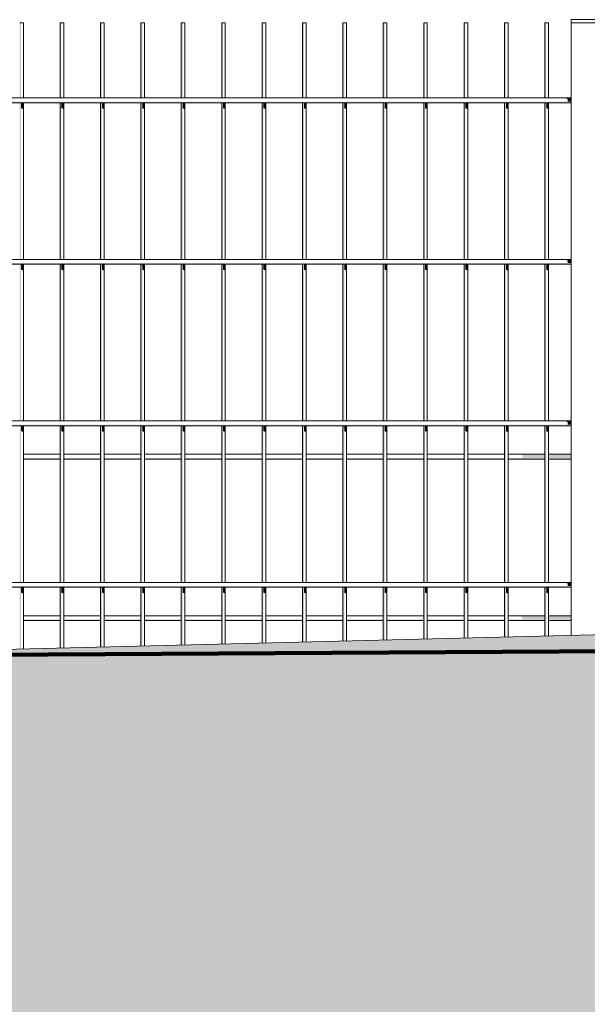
# Model space of a CAD drawing. Header units: metres. Extents: x -4 to 112, y -27 to 26.
# Tile 6 of 256: x 5.62 to 6.323, y -0.643 to 0.576. Entities that reach past the tile are written whole.
import ezdxf

# ---------------------------------------------------------------- set-up
doc = ezdxf.new("R2010")
doc.units = ezdxf.units.M
doc.header["$MEASUREMENT"] = 0
for name, color, linetype in [('40 Absturzsicherung', 7, 'Continuous'), ('60 Auffüllung gesamt', 7, 'Continuous'), ('60 Gelände 2D Übersicht', 7, 'Continuous')]:
    doc.layers.add(name, color=color, linetype=linetype)

msp = doc.modelspace()

# ---------------------------------------------------------------- hatches: boundary and pattern name
at = {"layer": '40 Absturzsicherung', "linetype": 'Continuous', "lineweight": 0, "true_color": 0x000000}
for points in [[(5.6219, 0.5725), (5.6202, 0.5725), (5.6202, 0.4795), (5.6219, 0.4795)], [(5.6719, 0.5725), (5.6702, 0.5725), (5.6702, 0.4795), (5.6719, 0.4795)], [(5.7219, 0.5725), (5.7202, 0.5725), (5.7202, 0.4795), (5.7219, 0.4795)], [(5.7702, 0.4795), (5.7719, 0.4795), (5.7719, 0.5725), (5.7702, 0.5725)], [(5.8219, 0.5725), (5.8202, 0.5725), (5.8202, 0.4795), (5.8219, 0.4795)], [(5.8719, 0.5725), (5.8702, 0.5725), (5.8702, 0.4795), (5.8719, 0.4795)], [(5.9202, 0.4795), (5.9219, 0.4795), (5.9219, 0.5725), (5.9202, 0.5725)], [(5.9702, 0.4795), (5.9719, 0.4795), (5.9719, 0.5725), (5.9702, 0.5725)], [(6.0202, 0.5725), (6.0202, 0.4795), (6.0219, 0.4795), (6.0219, 0.5725)], [(6.0702, 0.4795), (6.0719, 0.4795), (6.0719, 0.5725), (6.0702, 0.5725)], [(6.1202, 0.4795), (6.1219, 0.4795), (6.1219, 0.5725), (6.1202, 0.5725)], [(6.1719, 0.5725), (6.1702, 0.5725), (6.1702, 0.4795), (6.1719, 0.4795)], [(6.2202, 0.4795), (6.2219, 0.4795), (6.2219, 0.5725), (6.2202, 0.5725)], [(6.2702, 0.4795), (6.2719, 0.4795), (6.2719, 0.5725), (6.2702, 0.5725)], [(6.2983, 0.478), (6.3027, 0.478), (6.3027, 0.4795), (6.2957, 0.4795)], [(6.3027, 0.478), (6.2983, 0.478), (6.2983, 0.475), (6.3027, 0.475)], [(4.8181, 0.475), (4.8181, 0.4735), (6.3027, 0.4735), (6.3027, 0.475)], [(5.6202, 0.2795), (5.6219, 0.2795), (5.6219, 0.4735), (5.6202, 0.4735)], [(5.6247, 0.4735), (5.6219, 0.4735), (5.6219, 0.4669), (5.6247, 0.4656)], [(5.6702, 0.2795), (5.6719, 0.2795), (5.6719, 0.4735), (5.6702, 0.4735)], [(5.6719, 0.4735), (5.6719, 0.4669), (5.6747, 0.4656), (5.6747, 0.4735)], [(5.7202, 0.2795), (5.7219, 0.2795), (5.7219, 0.4735), (5.7202, 0.4735)], [(5.7247, 0.4735), (5.7219, 0.4735), (5.7219, 0.4669), (5.7247, 0.4656)], [(5.7719, 0.4735), (5.7702, 0.4735), (5.7702, 0.2795), (5.7719, 0.2795)], [(5.7719, 0.4735), (5.7719, 0.4669), (5.7747, 0.4656), (5.7747, 0.4735)], [(5.8202, 0.4735), (5.8202, 0.2795), (5.8219, 0.2795), (5.8219, 0.4735)], [(5.8219, 0.4735), (5.8219, 0.4669), (5.8247, 0.4656), (5.8247, 0.4735)], [(5.8702, 0.4735), (5.8702, 0.2795), (5.8719, 0.2795), (5.8719, 0.4735)], [(5.8719, 0.4735), (5.8719, 0.4669), (5.8747, 0.4656), (5.8747, 0.4735)], [(5.9202, 0.2795), (5.9219, 0.2795), (5.9219, 0.4735), (5.9202, 0.4735)], [(5.9219, 0.4669), (5.9247, 0.4656), (5.9247, 0.4735), (5.9219, 0.4735)], [(5.9702, 0.4735), (5.9702, 0.2795), (5.9719, 0.2795), (5.9719, 0.4735)], [(5.9747, 0.4735), (5.9719, 0.4735), (5.9719, 0.4669), (5.9747, 0.4656)], [(6.0219, 0.4735), (6.0202, 0.4735), (6.0202, 0.2795), (6.0219, 0.2795)], [(6.0247, 0.4735), (6.0219, 0.4735), (6.0219, 0.4669), (6.0247, 0.4656)], [(6.0719, 0.4735), (6.0702, 0.4735), (6.0702, 0.2795), (6.0719, 0.2795)], [(6.0719, 0.4735), (6.0719, 0.4669), (6.0747, 0.4656), (6.0747, 0.4735)], [(6.1202, 0.4735), (6.1202, 0.2795), (6.1219, 0.2795), (6.1219, 0.4735)], [(6.1219, 0.4735), (6.1219, 0.4669), (6.1247, 0.4656), (6.1247, 0.4735)], [(6.1702, 0.4735), (6.1702, 0.2795), (6.1719, 0.2795), (6.1719, 0.4735)], [(6.1719, 0.4735), (6.1719, 0.4669), (6.1747, 0.4656), (6.1747, 0.4735)], [(6.2219, 0.4735), (6.2202, 0.4735), (6.2202, 0.2795), (6.2219, 0.2795)], [(6.2219, 0.4735), (6.2219, 0.4669), (6.2247, 0.4656), (6.2247, 0.4735)], [(6.2702, 0.2795), (6.2719, 0.2795), (6.2719, 0.4735), (6.2702, 0.4735)], [(6.2719, 0.4735), (6.2719, 0.4669), (6.2747, 0.4656), (6.2747, 0.4735)], [(4.8181, 0.275), (4.8181, 0.2735), (6.3027, 0.2735), (6.3027, 0.275)], [(5.6219, 0.2735), (5.6202, 0.2735), (5.6202, 0.0795), (5.6219, 0.0795)], [(5.6247, 0.2735), (5.6219, 0.2735), (5.6219, 0.2669), (5.6247, 0.2656)], [(5.6702, 0.2735), (5.6702, 0.0795), (5.6719, 0.0795), (5.6719, 0.2735)], [(5.6719, 0.2669), (5.6747, 0.2656), (5.6747, 0.2735), (5.6719, 0.2735)], [(5.7202, 0.0795), (5.7219, 0.0795), (5.7219, 0.2735), (5.7202, 0.2735)], [(5.7247, 0.2735), (5.7219, 0.2735), (5.7219, 0.2669), (5.7247, 0.2656)], [(5.7702, 0.0795), (5.7719, 0.0795), (5.7719, 0.2735), (5.7702, 0.2735)], [(5.7719, 0.2735), (5.7719, 0.2669), (5.7747, 0.2656), (5.7747, 0.2735)], [(5.8219, 0.2735), (5.8202, 0.2735), (5.8202, 0.0795), (5.8219, 0.0795)], [(5.8219, 0.2735), (5.8219, 0.2669), (5.8247, 0.2656), (5.8247, 0.2735)], [(5.8702, 0.0795), (5.8719, 0.0795), (5.8719, 0.2735), (5.8702, 0.2735)], [(5.8719, 0.2669), (5.8747, 0.2656), (5.8747, 0.2735), (5.8719, 0.2735)], [(5.9202, 0.0795), (5.9219, 0.0795), (5.9219, 0.2735), (5.9202, 0.2735)], [(5.9219, 0.2669), (5.9247, 0.2656), (5.9247, 0.2735), (5.9219, 0.2735)], [(5.9719, 0.2735), (5.9702, 0.2735), (5.9702, 0.0795), (5.9719, 0.0795)], [(5.9747, 0.2735), (5.9719, 0.2735), (5.9719, 0.2669), (5.9747, 0.2656)], [(6.0202, 0.0795), (6.0219, 0.0795), (6.0219, 0.2735), (6.0202, 0.2735)], [(6.0247, 0.2735), (6.0219, 0.2735), (6.0219, 0.2669), (6.0247, 0.2656)], [(6.0702, 0.0795), (6.0719, 0.0795), (6.0719, 0.2735), (6.0702, 0.2735)], [(6.0719, 0.2735), (6.0719, 0.2669), (6.0747, 0.2656), (6.0747, 0.2735)], [(6.1202, 0.0795), (6.1219, 0.0795), (6.1219, 0.2735), (6.1202, 0.2735)], [(6.1219, 0.2735), (6.1219, 0.2669), (6.1247, 0.2656), (6.1247, 0.2735)], [(6.1702, 0.0795), (6.1719, 0.0795), (6.1719, 0.2735), (6.1702, 0.2735)], [(6.1719, 0.2735), (6.1719, 0.2669), (6.1747, 0.2656), (6.1747, 0.2735)], [(6.2202, 0.2735), (6.2202, 0.0795), (6.2219, 0.0795), (6.2219, 0.2735)], [(6.2219, 0.2735), (6.2219, 0.2669), (6.2247, 0.2656), (6.2247, 0.2735)], [(6.2719, 0.2735), (6.2702, 0.2735), (6.2702, 0.0795), (6.2719, 0.0795)], [(6.2719, 0.2735), (6.2719, 0.2669), (6.2747, 0.2656), (6.2747, 0.2735)], [(6.2983, 0.278), (6.3027, 0.278), (6.3027, 0.2795), (6.2957, 0.2795)], [(6.3027, 0.278), (6.2983, 0.278), (6.2983, 0.275), (6.3027, 0.275)], [(4.8181, 0.075), (4.8181, 0.0735), (6.3027, 0.0735), (6.3027, 0.075)], [(5.6219, 0.0735), (5.6202, 0.0735), (5.6202, -0.1205), (5.6219, -0.1205)], [(5.6247, 0.0735), (5.6219, 0.0735), (5.6219, 0.0669), (5.6247, 0.0656)], [(5.6702, -0.1205), (5.6719, -0.1205), (5.6719, 0.0735), (5.6702, 0.0735)], [(5.6747, 0.0735), (5.6719, 0.0735), (5.6719, 0.0669), (5.6747, 0.0656)], [(5.7202, 0.0735), (5.7202, -0.1205), (5.7219, -0.1205), (5.7219, 0.0735)], [(5.7247, 0.0735), (5.7219, 0.0735), (5.7219, 0.0669), (5.7247, 0.0656)], [(5.7702, 0.0735), (5.7702, -0.1205), (5.7719, -0.1205), (5.7719, 0.0735)], [(5.7747, 0.0735), (5.7719, 0.0735), (5.7719, 0.0669), (5.7747, 0.0656)], [(5.8202, 0.0735), (5.8202, -0.1205), (5.8219, -0.1205), (5.8219, 0.0735)], [(5.8247, 0.0735), (5.8219, 0.0735), (5.8219, 0.0669), (5.8247, 0.0656)], [(5.8702, 0.0735), (5.8702, -0.1205), (5.8719, -0.1205), (5.8719, 0.0735)], [(5.8719, 0.0669), (5.8747, 0.0656), (5.8747, 0.0735), (5.8719, 0.0735)], [(5.9202, 0.0735), (5.9202, -0.1205), (5.9219, -0.1205), (5.9219, 0.0735)], [(5.9219, 0.0669), (5.9247, 0.0656), (5.9247, 0.0735), (5.9219, 0.0735)], [(5.9702, 0.0735), (5.9702, -0.1205), (5.9719, -0.1205), (5.9719, 0.0735)], [(5.9719, 0.0735), (5.9719, 0.0669), (5.9747, 0.0656), (5.9747, 0.0735)], [(6.0202, 0.0735), (6.0202, -0.1205), (6.0219, -0.1205), (6.0219, 0.0735)], [(6.0219, 0.0735), (6.0219, 0.0669), (6.0247, 0.0656), (6.0247, 0.0735)], [(6.0719, 0.0735), (6.0702, 0.0735), (6.0702, -0.1205), (6.0719, -0.1205)], [(6.0747, 0.0735), (6.0719, 0.0735), (6.0719, 0.0669), (6.0747, 0.0656)], [(6.1202, -0.1205), (6.1219, -0.1205), (6.1219, 0.0735), (6.1202, 0.0735)], [(6.1247, 0.0735), (6.1219, 0.0735), (6.1219, 0.0669), (6.1247, 0.0656)], [(6.1702, 0.0735), (6.1702, -0.1205), (6.1719, -0.1205), (6.1719, 0.0735)], [(6.1719, 0.0735), (6.1719, 0.0669), (6.1747, 0.0656), (6.1747, 0.0735)], [(6.2202, 0.0735), (6.2202, -0.1205), (6.2219, -0.1205), (6.2219, 0.0735)], [(6.2219, 0.0735), (6.2219, 0.0669), (6.2247, 0.0656), (6.2247, 0.0735)], [(6.2719, 0.0735), (6.2702, 0.0735), (6.2702, -0.1205), (6.2719, -0.1205)], [(6.2719, 0.0735), (6.2719, 0.0669), (6.2747, 0.0656), (6.2747, 0.0735)], [(6.2983, 0.078), (6.3027, 0.078), (6.3027, 0.0795), (6.2957, 0.0795)], [(6.3027, 0.078), (6.2983, 0.078), (6.2983, 0.075), (6.3027, 0.075)], [(6.2423, 0.0367), (6.2702, 0.0367), (6.2702, 0.0382), (6.2397, 0.0382)], [(6.2423, 0.0367), (6.2423, 0.0337), (6.2702, 0.0337), (6.2702, 0.0367)], [(6.2747, 0.0382), (6.2747, 0.0367), (6.3027, 0.0367), (6.3027, 0.0382)], [(6.2747, 0.0337), (6.3027, 0.0337), (6.3027, 0.0367), (6.2747, 0.0367)], [(5.6247, 0.0337), (5.6247, 0.0322), (5.6702, 0.0322), (5.6702, 0.0337)], [(5.7202, 0.0337), (5.6747, 0.0337), (5.6747, 0.0322), (5.7202, 0.0322)], [(5.7247, 0.0337), (5.7247, 0.0322), (5.7702, 0.0322), (5.7702, 0.0337)], [(5.7747, 0.0337), (5.7747, 0.0322), (5.8202, 0.0322), (5.8202, 0.0337)], [(5.8247, 0.0337), (5.8247, 0.0322), (5.8702, 0.0322), (5.8702, 0.0337)], [(5.8747, 0.0322), (5.9202, 0.0322), (5.9202, 0.0337), (5.8747, 0.0337)], [(5.9247, 0.0322), (5.9702, 0.0322), (5.9702, 0.0337), (5.9247, 0.0337)], [(6.0202, 0.0337), (5.9747, 0.0337), (5.9747, 0.0322), (6.0202, 0.0322)], [(6.0247, 0.0337), (6.0247, 0.0322), (6.0702, 0.0322), (6.0702, 0.0337)], [(6.1202, 0.0337), (6.0747, 0.0337), (6.0747, 0.0322), (6.1202, 0.0322)], [(6.1247, 0.0322), (6.1702, 0.0322), (6.1702, 0.0337), (6.1247, 0.0337)], [(6.1747, 0.0337), (6.1747, 0.0322), (6.2202, 0.0322), (6.2202, 0.0337)], [(6.2247, 0.0337), (6.2247, 0.0322), (6.2702, 0.0322), (6.2702, 0.0337)], [(6.2747, 0.0322), (6.3027, 0.0322), (6.3027, 0.0337), (6.2747, 0.0337)], [(6.2983, -0.122), (6.3027, -0.122), (6.3027, -0.1205), (6.2957, -0.1205)], [(4.8181, -0.125), (4.8181, -0.1265), (6.3027, -0.1265), (6.3027, -0.125)], [(5.6219, -0.1265), (5.6202, -0.1265), (5.6202, -0.203), (5.6219, -0.203)], [(5.6247, -0.1265), (5.6219, -0.1265), (5.6219, -0.1331), (5.6247, -0.1344)], [(5.6719, -0.1265), (5.6702, -0.1265), (5.6702, -0.2018), (5.6719, -0.2018)], [(5.6719, -0.1331), (5.6747, -0.1344), (5.6747, -0.1265), (5.6719, -0.1265)], [(5.7202, -0.2006), (5.7219, -0.2005), (5.7219, -0.1265), (5.7202, -0.1265)], [(5.7247, -0.1265), (5.7219, -0.1265), (5.7219, -0.1331), (5.7247, -0.1344)], [(5.7719, -0.1265), (5.7702, -0.1265), (5.7702, -0.1993), (5.7719, -0.1993)], [(5.7719, -0.1331), (5.7747, -0.1344), (5.7747, -0.1265), (5.7719, -0.1265)], [(5.8219, -0.1265), (5.8202, -0.1265), (5.8202, -0.1981), (5.8219, -0.198)], [(5.8219, -0.1265), (5.8219, -0.1331), (5.8247, -0.1344), (5.8247, -0.1265)], [(5.8702, -0.1265), (5.8702, -0.1968), (5.8719, -0.1968), (5.8719, -0.1265)], [(5.8719, -0.1331), (5.8747, -0.1344), (5.8747, -0.1265), (5.8719, -0.1265)], [(5.9202, -0.1956), (5.9219, -0.1955), (5.9219, -0.1265), (5.9202, -0.1265)], [(5.9219, -0.1331), (5.9247, -0.1344), (5.9247, -0.1265), (5.9219, -0.1265)], [(5.9719, -0.1265), (5.9702, -0.1265), (5.9702, -0.1943), (5.9719, -0.1943)], [(5.9747, -0.1265), (5.9719, -0.1265), (5.9719, -0.1331), (5.9747, -0.1344)], [(6.0219, -0.1265), (6.0202, -0.1265), (6.0202, -0.1931), (6.0219, -0.1931)], [(6.0247, -0.1265), (6.0219, -0.1265), (6.0219, -0.1331), (6.0247, -0.1344)], [(6.0719, -0.1265), (6.0702, -0.1265), (6.0702, -0.1919), (6.0719, -0.1918)], [(6.0719, -0.1331), (6.0747, -0.1344), (6.0747, -0.1265), (6.0719, -0.1265)], [(6.1219, -0.1265), (6.1202, -0.1265), (6.1202, -0.1906), (6.1219, -0.1906)], [(6.1219, -0.1265), (6.1219, -0.1331), (6.1247, -0.1344), (6.1247, -0.1265)], [(6.1719, -0.1265), (6.1702, -0.1265), (6.1702, -0.1894), (6.1719, -0.1893)], [(6.1719, -0.1265), (6.1719, -0.1331), (6.1747, -0.1344), (6.1747, -0.1265)], [(6.2219, -0.1265), (6.2202, -0.1265), (6.2202, -0.1881), (6.2219, -0.1881)], [(6.2219, -0.1331), (6.2247, -0.1344), (6.2247, -0.1265), (6.2219, -0.1265)], [(6.2719, -0.1265), (6.2702, -0.1265), (6.2702, -0.1869), (6.2719, -0.1869)], [(6.2719, -0.1265), (6.2719, -0.1331), (6.2747, -0.1344), (6.2747, -0.1265)], [(6.3027, -0.122), (6.2983, -0.122), (6.2983, -0.125), (6.3027, -0.125)], [(5.6247, -0.1663), (5.6247, -0.1678), (5.6702, -0.1678), (5.6702, -0.1663)], [(5.6747, -0.1663), (5.6747, -0.1678), (5.7202, -0.1678), (5.7202, -0.1663)], [(5.7247, -0.1678), (5.7702, -0.1678), (5.7702, -0.1663), (5.7247, -0.1663)], [(5.7747, -0.1678), (5.8202, -0.1678), (5.8202, -0.1663), (5.7747, -0.1663)], [(5.8247, -0.1678), (5.8702, -0.1678), (5.8702, -0.1663), (5.8247, -0.1663)], [(5.9202, -0.1663), (5.8747, -0.1663), (5.8747, -0.1678), (5.9202, -0.1678)], [(5.9247, -0.1678), (5.9702, -0.1678), (5.9702, -0.1663), (5.9247, -0.1663)], [(5.9747, -0.1663), (5.9747, -0.1678), (6.0202, -0.1678), (6.0202, -0.1663)], [(6.0247, -0.1663), (6.0247, -0.1678), (6.0702, -0.1678), (6.0702, -0.1663)], [(6.1202, -0.1663), (6.0747, -0.1663), (6.0747, -0.1678), (6.1202, -0.1678)], [(6.1702, -0.1663), (6.1247, -0.1663), (6.1247, -0.1678), (6.1702, -0.1678)], [(6.2202, -0.1663), (6.1747, -0.1663), (6.1747, -0.1678), (6.2202, -0.1678)], [(6.2247, -0.1663), (6.2247, -0.1678), (6.2702, -0.1678), (6.2702, -0.1663)], [(6.2423, -0.1633), (6.2702, -0.1633), (6.2702, -0.1618), (6.2397, -0.1618)], [(6.2702, -0.1633), (6.2423, -0.1633), (6.2423, -0.1663), (6.2702, -0.1663)], [(6.2747, -0.1633), (6.3027, -0.1633), (6.3027, -0.1618), (6.2747, -0.1618)], [(6.2747, -0.1633), (6.2747, -0.1663), (6.3027, -0.1663), (6.3027, -0.1633)], [(6.3027, -0.1663), (6.2747, -0.1663), (6.2747, -0.1678), (6.3027, -0.1678)]]:
    msp.add_hatch(color=18, dxfattribs=at).paths.add_polyline_path(points)
at = {"layer": '60 Auffüllung gesamt', "linetype": 'Continuous', "lineweight": 18, "true_color": 0xffa8a8}
h = msp.add_hatch(dxfattribs=at)
h.set_pattern_fill('Boden__gewachsen_0001', color=21, style=0, pattern_type=2)
h.set_pattern_definition([(45, (27236.1321, 0), (-0.2121320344, 0.2121320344), []), (45, (27236.0614, 0.0707), (-0.424264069, 0.424264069), []), (45, (27235.9907, 0.1414), (-0.424264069, 0.424264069), []), (135, (27235.91996, 0.21213), (0.07071067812, 0.07071067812), [0.3, -0.3])])
h.paths.add_polyline_path([(2.3419, -0.2844), (2.3419, -0.693), (2.507, -0.694), (2.8673, -0.696), (3.2298, -0.6979), (3.5955, -0.6996), (3.9653, -0.7012), (4.3401, -0.7027), (4.7209, -0.704), (5.109, -0.7052), (5.5054, -0.7063), (5.8833, -0.7072), (6.0896, -0.7111), (6.5115, -0.7189), (6.9464, -0.7267), (7.396, -0.7347), (7.8619, -0.7427), (8.3463, -0.7508), (8.8514, -0.7591), (9.7948, -0.799), (10.3196, -0.8337), (10.8607, -0.8699), (11.4173, -0.9076), (11.9884, -0.9469), (12.5728, -0.9875), (13.169, -1.0296), (13.7754, -1.0729), (14.0803, -1.0949), (16.9984, -1.1819), (17.6135, -1.1726), (18.2159, -1.1635), (18.8178, -1.1542), (19.4181, -1.1448), (20.957, -1.1704), (21.5263, -1.1598), (22.0974, -1.1492), (22.6698, -1.1387), (23.2428, -1.1283), (23.8158, -1.118), (24.5736, -1.1208), (24.8549, -1.1158), (45.2839, -1.3655), (46.7362, -1.2291), (65.4451, -1.266), (67.1927, -1.4058), (86.2651, -1.3663), (87.1856, -1.359), (107.2213, -1.3255), (108.2143, -1.3331), (111.9932, -1.3685), (111.9932, -0.8561), (107.3826, -0.1926), (87.4773, -0.192), (85.5025, -0.1913), (83.7325, -0.176), (66.2126, -0.1742), (48.2139, -0.1735), (46.6132, -0.1903), (44.4354, -0.1899), (42.0877, -0.1735), (23.3304, -0.1685), (23.0728, -0.1683), (22.5545, -0.1679), (22.0353, -0.1672), (21.5166, -0.1665), (21, -0.1656), (20.487, -0.1645), (19.979, -0.1633), (19.4775, -0.162), (18.9835, -0.1606), (18.4886, -0.159), (17.1837, -0.1525), (17.1676, -0.1535), (16.9429, -0.1525), (16.5052, -0.1504), (16.0824, -0.1482), (15.6751, -0.146), (15.2836, -0.1437), (14.9082, -0.1414), (14.6335, -0.1399), (14.3282, -0.1386), (14.0247, -0.1373), (13.7226, -0.1362), (13.4212, -0.1352), (13.2701, -0.1347), (12.9657, -0.1347), (12.4899, -0.1347), (12.0212, -0.1349), (11.5583, -0.1351), (11.1004, -0.1355), (10.6462, -0.1359), (10.195, -0.1364), (9.7457, -0.1369), (9.2974, -0.1376), (8.8494, -0.1383), (8.4008, -0.1392), (8.1752, -0.1396)])

# ---------------------------------------------------------------- linework, layer by layer
at = {"layer": '40 Absturzsicherung', "color": 7, "linetype": 'Continuous', "lineweight": 13}
for p, q in [((6.3427, 0.5765), (6.3027, 0.5765)), ((6.3027, 0.5725), (6.3027, 0.5765)), ((5.6219, 0.5725), (5.6202, 0.5725)), ((5.6247, 0.5725), (5.6219, 0.5725)), ((5.6247, 0.4795), (5.6247, 0.5725)), ((5.6719, 0.5725), (5.6702, 0.5725)), ((5.6702, 0.4795), (5.6702, 0.5725)), ((5.6747, 0.5725), (5.6719, 0.5725)), ((5.6747, 0.4795), (5.6747, 0.5725)), ((5.7219, 0.5725), (5.7202, 0.5725)), ((5.7202, 0.4795), (5.7202, 0.5725)), ((5.7247, 0.5725), (5.7219, 0.5725)), ((5.7247, 0.4795), (5.7247, 0.5725)), ((5.7719, 0.5725), (5.7702, 0.5725)), ((5.7702, 0.4795), (5.7702, 0.5725)), ((5.7747, 0.5725), (5.7719, 0.5725)), ((5.7747, 0.4795), (5.7747, 0.5725)), ((5.8219, 0.5725), (5.8202, 0.5725)), ((5.8202, 0.4795), (5.8202, 0.5725)), ((5.8247, 0.5725), (5.8219, 0.5725)), ((5.8247, 0.4795), (5.8247, 0.5725)), ((5.8719, 0.5725), (5.8702, 0.5725)), ((5.8702, 0.4795), (5.8702, 0.5725)), ((5.8747, 0.5725), (5.8719, 0.5725)), ((5.8747, 0.4795), (5.8747, 0.5725)), ((5.9219, 0.5725), (5.9202, 0.5725)), ((5.9202, 0.4795), (5.9202, 0.5725)), ((5.9247, 0.5725), (5.9219, 0.5725)), ((5.9247, 0.4795), (5.9247, 0.5725)), ((5.9719, 0.5725), (5.9702, 0.5725)), ((5.9702, 0.4795), (5.9702, 0.5725)), ((5.9747, 0.5725), (5.9719, 0.5725)), ((5.9747, 0.4795), (5.9747, 0.5725)), ((6.0219, 0.5725), (6.0202, 0.5725)), ((6.0202, 0.4795), (6.0202, 0.5725)), ((6.0247, 0.5725), (6.0219, 0.5725)), ((6.0247, 0.4795), (6.0247, 0.5725)), ((6.0719, 0.5725), (6.0702, 0.5725)), ((6.0702, 0.4795), (6.0702, 0.5725)), ((6.0747, 0.5725), (6.0719, 0.5725)), ((6.0747, 0.4795), (6.0747, 0.5725)), ((6.1219, 0.5725), (6.1202, 0.5725)), ((6.1202, 0.4795), (6.1202, 0.5725)), ((6.1247, 0.5725), (6.1219, 0.5725)), ((6.1247, 0.4795), (6.1247, 0.5725)), ((6.1719, 0.5725), (6.1702, 0.5725)), ((6.1702, 0.4795), (6.1702, 0.5725)), ((6.1747, 0.5725), (6.1719, 0.5725)), ((6.1747, 0.4795), (6.1747, 0.5725)), ((6.2219, 0.5725), (6.2202, 0.5725)), ((6.2202, 0.4795), (6.2202, 0.5725)), ((6.2247, 0.5725), (6.2219, 0.5725)), ((6.2247, 0.4795), (6.2247, 0.5725)), ((6.2719, 0.5725), (6.2702, 0.5725)), ((6.2702, 0.4795), (6.2702, 0.5725)), ((6.2747, 0.5725), (6.2719, 0.5725)), ((6.2747, 0.4795), (6.2747, 0.5725)), ((6.3427, 0.5725), (6.3027, 0.5725)), ((6.3027, -0.1861), (6.3027, 0.5725)), ((6.3027, 0.4795), (4.8181, 0.4795)), ((6.3027, 0.4735), (4.8181, 0.4735)), ((5.6247, 0.2795), (5.6247, 0.4735)), ((5.6702, 0.2795), (5.6702, 0.4735)), ((5.6747, 0.2795), (5.6747, 0.4735)), ((5.7202, 0.2795), (5.7202, 0.4735)), ((5.7247, 0.2795), (5.7247, 0.4735)), ((5.7702, 0.2795), (5.7702, 0.4735)), ((5.7747, 0.2795), (5.7747, 0.4735)), ((5.8202, 0.2795), (5.8202, 0.4735)), ((5.8247, 0.2795), (5.8247, 0.4735)), ((5.8702, 0.2795), (5.8702, 0.4735)), ((5.8747, 0.2795), (5.8747, 0.4735)), ((5.9202, 0.2795), (5.9202, 0.4735)), ((5.9247, 0.2795), (5.9247, 0.4735)), ((5.9702, 0.2795), (5.9702, 0.4735)), ((5.9747, 0.2795), (5.9747, 0.4735)), ((6.0202, 0.2795), (6.0202, 0.4735)), ((6.0247, 0.2795), (6.0247, 0.4735)), ((6.0702, 0.2795), (6.0702, 0.4735)), ((6.0747, 0.2795), (6.0747, 0.4735)), ((6.1202, 0.2795), (6.1202, 0.4735)), ((6.1247, 0.2795), (6.1247, 0.4735)), ((6.1702, 0.2795), (6.1702, 0.4735)), ((6.1747, 0.2795), (6.1747, 0.4735)), ((6.2202, 0.2795), (6.2202, 0.4735)), ((6.2247, 0.2795), (6.2247, 0.4735)), ((6.2702, 0.2795), (6.2702, 0.4735)), ((6.2747, 0.2795), (6.2747, 0.4735)), ((6.3027, 0.2795), (4.8181, 0.2795)), ((6.3027, 0.2735), (4.8181, 0.2735)), ((5.6247, 0.0795), (5.6247, 0.2735)), ((5.6702, 0.0795), (5.6702, 0.2735)), ((5.6747, 0.0795), (5.6747, 0.2735)), ((5.7202, 0.0795), (5.7202, 0.2735)), ((5.7247, 0.0795), (5.7247, 0.2735)), ((5.7702, 0.0795), (5.7702, 0.2735)), ((5.7747, 0.0795), (5.7747, 0.2735)), ((5.8202, 0.0795), (5.8202, 0.2735)), ((5.8247, 0.0795), (5.8247, 0.2735)), ((5.8702, 0.0795), (5.8702, 0.2735)), ((5.8747, 0.0795), (5.8747, 0.2735)), ((5.9202, 0.0795), (5.9202, 0.2735)), ((5.9247, 0.0795), (5.9247, 0.2735)), ((5.9702, 0.0795), (5.9702, 0.2735)), ((5.9747, 0.0795), (5.9747, 0.2735)), ((6.0202, 0.0795), (6.0202, 0.2735)), ((6.0247, 0.0795), (6.0247, 0.2735)), ((6.0702, 0.0795), (6.0702, 0.2735)), ((6.0747, 0.0795), (6.0747, 0.2735)), ((6.1202, 0.0795), (6.1202, 0.2735)), ((6.1247, 0.0795), (6.1247, 0.2735)), ((6.1702, 0.0795), (6.1702, 0.2735)), ((6.1747, 0.0795), (6.1747, 0.2735)), ((6.2202, 0.0795), (6.2202, 0.2735)), ((6.2247, 0.0795), (6.2247, 0.2735)), ((6.2702, 0.0795), (6.2702, 0.2735)), ((6.2747, 0.0795), (6.2747, 0.2735)), ((6.3027, 0.0795), (4.8181, 0.0795)), ((6.3027, 0.0735), (4.8181, 0.0735)), ((5.6247, -0.1205), (5.6247, 0.0735)), ((5.6702, -0.1205), (5.6702, 0.0735)), ((5.6747, -0.1205), (5.6747, 0.0735)), ((5.7202, -0.1205), (5.7202, 0.0735)), ((5.7247, -0.1205), (5.7247, 0.0735)), ((5.7702, -0.1205), (5.7702, 0.0735)), ((5.7747, -0.1205), (5.7747, 0.0735)), ((5.8202, -0.1205), (5.8202, 0.0735)), ((5.8247, -0.1205), (5.8247, 0.0735)), ((5.8702, -0.1205), (5.8702, 0.0735)), ((5.8747, -0.1205), (5.8747, 0.0735)), ((5.9202, -0.1205), (5.9202, 0.0735)), ((5.9247, -0.1205), (5.9247, 0.0735)), ((5.9702, -0.1205), (5.9702, 0.0735)), ((5.9747, -0.1205), (5.9747, 0.0735)), ((6.0202, -0.1205), (6.0202, 0.0735)), ((6.0247, -0.1205), (6.0247, 0.0735)), ((6.0702, -0.1205), (6.0702, 0.0735)), ((6.0747, -0.1205), (6.0747, 0.0735)), ((6.1202, -0.1205), (6.1202, 0.0735)), ((6.1247, -0.1205), (6.1247, 0.0735)), ((6.1702, -0.1205), (6.1702, 0.0735)), ((6.1747, -0.1205), (6.1747, 0.0735)), ((6.2202, -0.1205), (6.2202, 0.0735)), ((6.2247, -0.1205), (6.2247, 0.0735)), ((6.2702, -0.1205), (6.2702, 0.0735)), ((6.2747, -0.1205), (6.2747, 0.0735)), ((5.6702, 0.0382), (5.6247, 0.0382)), ((5.7202, 0.0382), (5.6747, 0.0382)), ((5.7702, 0.0382), (5.7247, 0.0382)), ((5.8202, 0.0382), (5.7747, 0.0382)), ((5.8702, 0.0382), (5.8247, 0.0382)), ((5.9202, 0.0382), (5.8747, 0.0382)), ((5.9702, 0.0382), (5.9247, 0.0382)), ((6.0202, 0.0382), (5.9747, 0.0382)), ((6.0702, 0.0382), (6.0247, 0.0382)), ((6.1202, 0.0382), (6.0747, 0.0382)), ((6.1702, 0.0382), (6.1247, 0.0382)), ((6.2202, 0.0382), (6.1747, 0.0382)), ((6.2702, 0.0382), (6.2247, 0.0382)), ((6.3027, 0.0382), (6.2747, 0.0382)), ((5.6702, 0.0322), (5.6247, 0.0322)), ((5.7202, 0.0322), (5.6747, 0.0322)), ((5.7702, 0.0322), (5.7247, 0.0322)), ((5.8202, 0.0322), (5.7747, 0.0322)), ((5.8702, 0.0322), (5.8247, 0.0322)), ((5.9202, 0.0322), (5.8747, 0.0322)), ((5.9702, 0.0322), (5.9247, 0.0322)), ((6.0202, 0.0322), (5.9747, 0.0322)), ((6.0702, 0.0322), (6.0247, 0.0322)), ((6.1202, 0.0322), (6.0747, 0.0322)), ((6.1702, 0.0322), (6.1247, 0.0322)), ((6.2202, 0.0322), (6.1747, 0.0322)), ((6.2702, 0.0322), (6.2247, 0.0322)), ((6.3027, 0.0322), (6.2747, 0.0322)), ((6.3027, -0.1205), (4.8181, -0.1205)), ((6.3027, -0.1265), (4.8181, -0.1265)), ((5.6247, -0.2029), (5.6247, -0.1265)), ((5.6702, -0.2018), (5.6702, -0.1265)), ((5.6747, -0.2017), (5.6747, -0.1265)), ((5.7202, -0.2006), (5.7202, -0.1265)), ((5.7247, -0.2004), (5.7247, -0.1265)), ((5.7702, -0.1993), (5.7702, -0.1265)), ((5.7747, -0.1992), (5.7747, -0.1265)), ((5.8202, -0.1981), (5.8202, -0.1265)), ((5.8247, -0.198), (5.8247, -0.1265)), ((5.8702, -0.1968), (5.8702, -0.1265)), ((5.8747, -0.1967), (5.8747, -0.1265)), ((5.9202, -0.1956), (5.9202, -0.1265)), ((5.9247, -0.1955), (5.9247, -0.1265)), ((5.9702, -0.1943), (5.9702, -0.1265)), ((5.9747, -0.1942), (5.9747, -0.1265)), ((6.0202, -0.1931), (6.0202, -0.1265)), ((6.0247, -0.193), (6.0247, -0.1265)), ((6.0702, -0.1919), (6.0702, -0.1265)), ((6.0747, -0.1918), (6.0747, -0.1265)), ((6.1202, -0.1906), (6.1202, -0.1265)), ((6.1247, -0.1905), (6.1247, -0.1265)), ((6.1702, -0.1894), (6.1702, -0.1265)), ((6.1747, -0.1893), (6.1747, -0.1265)), ((6.2202, -0.1881), (6.2202, -0.1265)), ((6.2247, -0.188), (6.2247, -0.1265)), ((6.2702, -0.1869), (6.2702, -0.1265)), ((6.2747, -0.1868), (6.2747, -0.1265)), ((5.6702, -0.1618), (5.6247, -0.1618)), ((5.6702, -0.1678), (5.6247, -0.1678)), ((5.7202, -0.1618), (5.6747, -0.1618)), ((5.7202, -0.1678), (5.6747, -0.1678)), ((5.7702, -0.1618), (5.7247, -0.1618)), ((5.7702, -0.1678), (5.7247, -0.1678)), ((5.8202, -0.1618), (5.7747, -0.1618)), ((5.8202, -0.1678), (5.7747, -0.1678)), ((5.8702, -0.1618), (5.8247, -0.1618)), ((5.8702, -0.1678), (5.8247, -0.1678)), ((5.9202, -0.1618), (5.8747, -0.1618)), ((5.9202, -0.1678), (5.8747, -0.1678)), ((5.9702, -0.1618), (5.9247, -0.1618)), ((5.9702, -0.1678), (5.9247, -0.1678)), ((6.0202, -0.1618), (5.9747, -0.1618)), ((6.0202, -0.1678), (5.9747, -0.1678)), ((6.0702, -0.1618), (6.0247, -0.1618)), ((6.0702, -0.1678), (6.0247, -0.1678)), ((6.1202, -0.1618), (6.0747, -0.1618)), ((6.1202, -0.1678), (6.0747, -0.1678)), ((6.1702, -0.1618), (6.1247, -0.1618)), ((6.1702, -0.1678), (6.1247, -0.1678)), ((6.2202, -0.1618), (6.1747, -0.1618)), ((6.2202, -0.1678), (6.1747, -0.1678)), ((6.2702, -0.1618), (6.2247, -0.1618)), ((6.2702, -0.1678), (6.2247, -0.1678)), ((6.3027, -0.1618), (6.2747, -0.1618)), ((6.3027, -0.1678), (6.2747, -0.1678))]:
    msp.add_line(p, q, dxfattribs=at)
at = {"layer": '60 Auffüllung gesamt', "color": 7, "linetype": 'Continuous', "lineweight": 18, "flags": 128}
msp.add_lwpolyline([(14.0247, -0.1373), (13.7226, -0.1362), (13.4212, -0.1352), (13.2701, -0.1347), (12.9657, -0.1347), (12.4899, -0.1347), (12.0212, -0.1349), (11.5583, -0.1351), (11.1004, -0.1355), (10.6462, -0.1359), (10.195, -0.1364), (9.7457, -0.1369), (9.2974, -0.1376), (8.8494, -0.1383), (8.4008, -0.1392), (8.1752, -0.1396), (2.3419, -0.2844)], dxfattribs=at)
at = {"layer": '60 Gelände 2D Übersicht', "color": 7, "linetype": 'Continuous', "lineweight": 100}
msp.add_line((15.1033, -0.1525), (2.3419, -0.23), dxfattribs=at)

doc.saveas('drawing.dxf')
